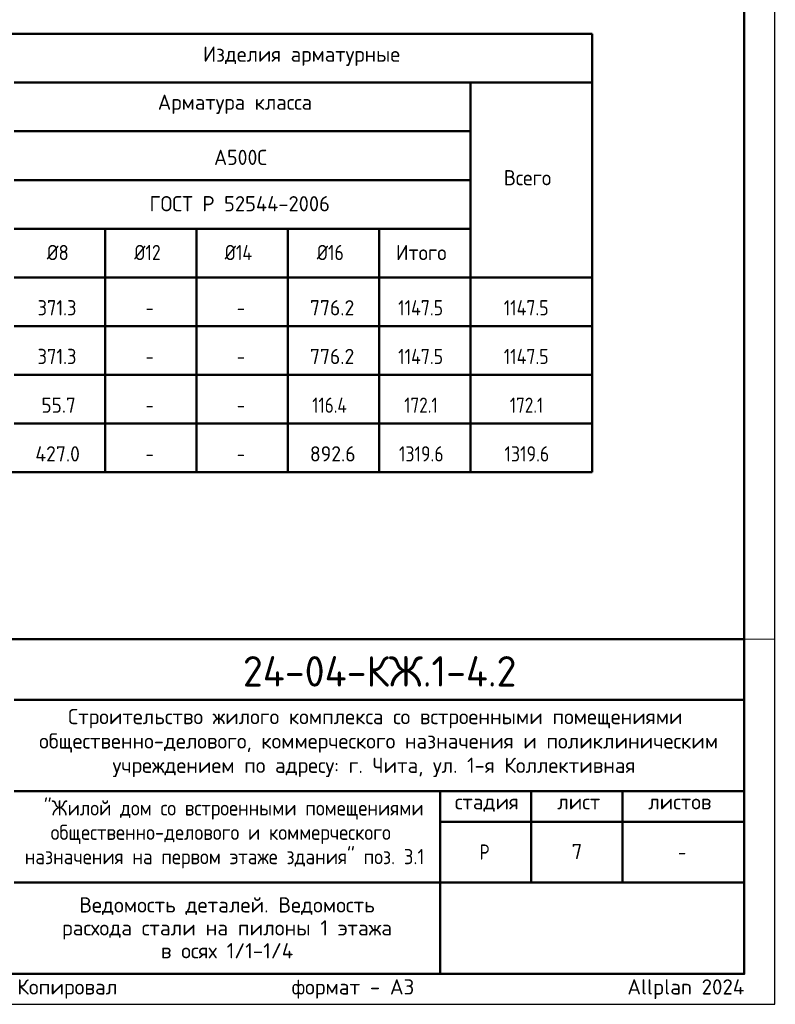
# Model space of a CAD drawing. Header units: millimetres. Extents: x 0 to 21010, y 0 to 29700.
# Tile 2 of 3: x 8593 to 21010, y 0 to 16174. Entities that reach past the tile are written whole.
import ezdxf

# ---------------------------------------------------------------- set-up
doc = ezdxf.new("R2010")
doc.units = ezdxf.units.MM
doc.layers.add('Standard', color=7, linetype='Continuous', lineweight=25)
doc.layers.add('Надписи', color=7, linetype='Continuous', lineweight=25)
doc.styles.add('ISOCPEUR', font='txt')

msp = doc.modelspace()

# ---------------------------------------------------------------- linework, layer by layer
at = {"layer": 'Standard', "color": 7, "linetype": 'Continuous', "lineweight": 50, "transparency": 33554687}
for p, q in [((4500, 15940), (18000, 15940)), ((18000, 15940), (18000, 11140)), ((18000, 15940), (18000, 11140)), ((18000, 15940), (18000, 11140)), ((18000, 15940), (18000, 11140)), ((18000, 15940), (18000, 9540)), ((18000, 15940), (18000, 8740)), ((8500, 15140), (18000, 15140)), ((16000, 15140), (16000, 8740)), ((8500, 14340), (16000, 14340)), ((8500, 13540), (16000, 13540)), ((8500, 12740), (16000, 12740)), ((10000, 12740), (10000, 8740)), ((11500, 12740), (11500, 8740)), ((13000, 12740), (13000, 8740)), ((14500, 12740), (14500, 8740)), ((8500, 11940), (18000, 11940)), ((8500, 11140), (18000, 11140)), ((8500, 10340), (18000, 10340)), ((8500, 9540), (18000, 9540)), ((18000, 8740), (4500, 8740)), ((8500, 8740), (18000, 8740)), ((2000, 6000), (20500, 6000)), ((8500, 5000), (20500, 5000)), ((8500, 3500), (20500, 3500)), ((15500, 2000), (15500, 3500)), ((17000, 2000), (17000, 3500)), ((18500, 2000), (18500, 3500)), ((15500, 3000), (20500, 3000)), ((8500, 2000), (20500, 2000)), ((15500, 500), (15500, 2000)), ((15500, 500), (15500, 2000))]:
    msp.add_line(p, q, dxfattribs=at)
at = {"layer": 'Standard', "color": 7, "linetype": 'Continuous', "lineweight": 35, "transparency": 33554687}
msp.add_line((18000, 9540), (8500, 9540), dxfattribs=at)
at = {"layer": 'Standard', "color": 7, "linetype": 'Continuous', "lineweight": 25, "transparency": 33554687}
for p, q in [((20500, 500), (20500, 6000)), ((2000, 500), (20500, 500)), ((2000, 500), (20500, 500)), ((2000, 500), (20500, 500))]:
    msp.add_line(p, q, dxfattribs=at)
msp.add_lwpolyline([(0, 0), (21000, 0), (21000, 29700), (0, 29700), (0, 0)], close=True, dxfattribs=at)
at = {"layer": 'Standard', "color": 7, "linetype": 'Continuous', "lineweight": 13, "transparency": 33554687}
msp.add_lwpolyline([(21010, 29200), (750, 29200), (750, 6000), (21010, 6000)], dxfattribs=at)
at = {"layer": 'Standard', "color": 7, "linetype": 'Continuous', "lineweight": 50, "transparency": 33554687}
msp.add_lwpolyline([(2000, 29200), (20500, 29200), (20500, 500), (2000, 500), (2000, 29200)], close=True, dxfattribs=at)
at = {"layer": 'Standard', "color": 7, "linetype": 'Continuous', "lineweight": 25, "transparency": 33554687}
msp.add_lwpolyline([(20500, 6000), (2000, 6000), (2000, 500), (20500, 500), (20500, 6000)], dxfattribs=at)

# ---------------------------------------------------------------- texts
at = {"layer": 'Standard', "color": 7, "linetype": 'Continuous', "lineweight": 25, "transparency": 33554687, "char_height": 250, "attachment_point": 7, "style": 'ISOCPEUR'}
for s, insert, width in [('\\W0.98;Изделия арматурные', (11606, 15415), 3408.54), ('\\W0.98;Арматура класса', (10862, 14626), 2896.63), ('\\W0.95;А500С', (11787, 13787), 1042.91), ('\\W0.95;Всего', (16547, 13453), 992.72), ('\\W0.98;ГОСТ Р 52544-2006', (10725, 13026), 3171.15), ('\\W0.89;Ø8', (9038, 12224), 536.66), ('\\W0.85;Ø12', (10475, 12224), 655.6), ('\\W0.85;Ø14', (11962, 12224), 681.37), ('\\W0.85;Ø16', (13475, 12224), 655.6), ('\\W0.95;Итого', (14775, 12224), 1068.13), ('\\W0.88;371.3', (8887, 11317), 834.27), ('\\W0.94;776.2', (13362, 11317), 891.68), ('\\W0.85;1147.5', (14812, 11317), 981.19), ('\\W0.85;1147.5', (16547, 11317), 981.19), ('\\W0.78;-', (10662, 11317), 272), ('\\W0.78;-', (12162, 11317), 272), ('\\W0.88;371.3', (8887, 10517), 834.27), ('\\W0.94;776.2', (13362, 10517), 891.68), ('\\W0.85;1147.5', (14812, 10517), 981.19), ('\\W0.85;1147.5', (16547, 10517), 981.19), ('\\W0.78;-', (10662, 10517), 272), ('\\W0.78;-', (12162, 10517), 272), ('\\W0.92;55.7', (8950, 9717), 714.78), ('\\W0.82;116.4', (13400, 9717), 802.56), ('\\W0.82;172.1', (14912, 9717), 776.85), ('\\W0.82;172.1', (16647, 9717), 776.84), ('\\W0.78;-', (10662, 9717), 272), ('\\W0.78;-', (12162, 9717), 272), ('\\W0.94;427.0', (8850, 8917), 916.95), ('\\W0.94;892.6', (13362, 8917), 891.68), ('\\W0.85;1319.6', (14825, 8917), 955.69), ('\\W0.85;1319.6', (16560, 8917), 955.67), ('\\W0.78;-', (10662, 8917), 272), ('\\W0.78;-', (12162, 8917), 272), ('\\W0.99;Строительство жилого комплекса со встроенными помещениями', (9388, 4533), 10343.94), ('\\W0.99;общественно-делового, коммерческого назначения и поликлиническим', (8912, 4133), 11292.27), ('\\W0.99;учреждением по адресу: г. Чита, ул. 1-я Коллективная', (10119, 3733), 8881.18), ('\\W0.90;"Жилой дом со встроенными помещениями', (8989, 3033), 6132.51), ('\\W0.90;общественно-делового и коммерческого', (9102, 2633), 5904.55), ('\\W0.99;стадия    лист     листов', (15743, 3162), 4372.59), ('\\W0.90;назначения на первом этаже здания" поз. 3.1', (8676, 2233), 6756.08), ('\\W0.80;Р', (16150, 2375), 299.87), ('\\W0.78;-', (19412, 2375), 272.01)]:
    msp.add_mtext(s, dxfattribs=dict(at, insert=insert, width=width))
at = {"layer": 'Standard', "color": 7, "linetype": 'Continuous', "lineweight": 50, "transparency": 33554687, "insert": (12260, 5218), "char_height": 500, "width": 4986.98, "attachment_point": 7, "style": 'ISOCPEUR'}
msp.add_mtext('\\W0.96;24-04-КЖ.1-4.2', dxfattribs=at)
at = {"layer": 'Standard', "color": 7, "linetype": 'Continuous', "lineweight": 25, "transparency": 33554687, "insert": (12000, 1758), "char_height": 250, "width": 5616.88, "attachment_point": 2, "line_spacing_factor": 0.903614}
msp.add_mtext('\\A1;{\\fISOCPEUR|i0|b0;\\H250.000000;\\W1.000000;\\C7;Ведомость деталей. Ведомость}\\P{\\fISOCPEUR|i0|b0;\\H250.000000;\\W1.000000;\\C7;расхода стали на пилоны 1 этажа}\\P{\\fISOCPEUR|i0|b0;\\H250.000000;\\W1.000000;\\C7;в осях 1/1-1/4}\\P', dxfattribs=at)
at = {"layer": 'Standard', "color": 8, "linetype": 'Continuous', "lineweight": 13, "transparency": 33554687, "insert": (20500, 248), "char_height": 250, "width": 11749.46, "attachment_point": 6, "style": 'ISOCPEUR'}
msp.add_mtext('\\A1;{\\fISOCPEUR|i0|b0;\\H250.000000;\\W1.000000;\\C8;Копировал                  формат - А3                      Allplan 2024}\\P', dxfattribs=at)
at = {"layer": 'Надписи', "color": 7, "linetype": 'Continuous', "lineweight": 13, "transparency": 33554687, "insert": (17750, 2510), "char_height": 250, "width": 272.22, "attachment_point": 5, "style": 'ISOCPEUR'}
msp.add_mtext('\\A1;{\\fISOCPEUR|i0|b0;\\H250.000000;\\W1.000000;\\C7;7}\\P', dxfattribs=at)

doc.saveas('drawing.dxf')
